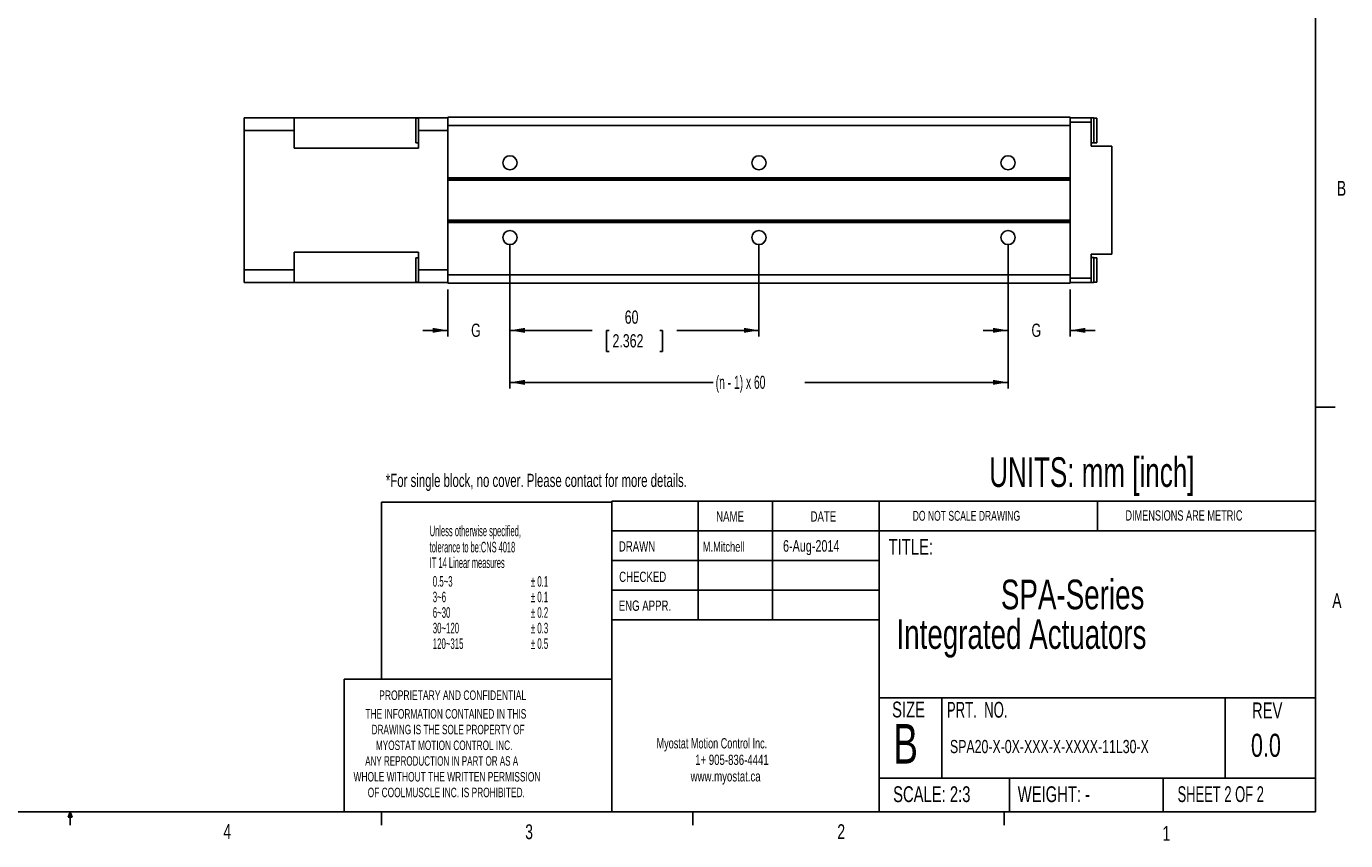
# Paper-space layout 'Layout1' of a CAD drawing. Extents: x 11 to 421, y 5 to 275.
# Tile 6 of 9: x 209 to 421, y 5 to 136. Entities that reach past the tile are written whole.
import ezdxf
from ezdxf.enums import TextEntityAlignment as Align

# ---------------------------------------------------------------- set-up
doc = ezdxf.new("R2010")
doc.units = 0
doc.layers.get('0').update_dxf_attribs({"linetype": 'CONTINUOUS'})
doc.layers.add('FORMAT', color=7, linetype='CONTINUOUS')
doc.dimstyles.new('SLDDIMSTYLE0', dxfattribs={"dimtxt": 2.116667, "dimasz": 2.4, "dimexe": 0, "dimexo": 0.0625, "dimgap": 0.529167, "dimtad": 0, "dimlfac": 1.5, "dimrnd": 1e-09, "dimzin": 12, "dimsah": 1, "dimcen": 0.09, "dimazin": 3, "dimtfac": 1, "dimtofl": 0, "dimtmove": 0, "dimatfit": 3})
doc.dimstyles.new('SLDDIMSTYLE1', dxfattribs={"dimtxt": 2.116667, "dimasz": 2.4, "dimexe": 0, "dimexo": 0.0625, "dimgap": 0.529167, "dimtad": 0, "dimlfac": 1.5, "dimrnd": 1e-09, "dimzin": 12, "dimsah": 1, "dimcen": 0.09, "dimazin": 3, "dimtfac": 1, "dimtmove": 0, "dimatfit": 3})

# ---------------------------------------------------------------- blocks, each defined once
blk = doc.blocks.new('SW_NOTE_4')
at = {"color": 0, "linetype": 'CONTINUOUS'}
for s, width, p in [('Myostat Motion Control Inc.', 0.661111, (0, 0)), ('1+ 905-836-4441', 0.7, (6.2, -2.65)), ('www.myostat.ca', 0.7, (5.47, -5.3))]:
    blk.add_text(s, height=1.651, dxfattribs=dict(at, width=width)).set_placement(p, align=Align.BOTTOM_LEFT)
blk = doc.blocks.new('SW_NOTE_5')
at = {"color": 0, "linetype": 'CONTINUOUS'}
for s, width, p in [('THE INFORMATION CONTAINED IN THIS', 0.657576, (0, 0)), ('DRAWING IS THE SOLE PROPERTY OF', 0.643548, (1, -2.52)), ('MYOSTAT MOTION CONTROL INC. ', 0.65, (1.67, -5.05)), ('ANY REPRODUCTION IN PART OR AS A', 0.634375, (-0.04, -7.57)), ('WHOLE WITHOUT THE WRITTEN PERMISSION', 0.661111, (-1.91, -10.1)), ('OF COOLMUSCLE INC. IS PROHIBITED.', 0.657576, (0.37, -12.62))]:
    blk.add_text(s, height=1.524, dxfattribs=dict(at, width=width)).set_placement(p, align=Align.BOTTOM_LEFT)
blk = doc.blocks.new('SW_NOTE_6')
at = {"color": 0, "linetype": 'CONTINUOUS', "width": 0.7}
for s, height, p in [('SPA-Series', 4.763, (0, 0)), ('Integrated Actuators', 4.7625, (-16.77, -6.35))]:
    blk.add_text(s, height=height, dxfattribs=at).set_placement(p, align=Align.BOTTOM_LEFT)
blk = doc.blocks.new('_D_65')
at = {"color": 7, "linetype": 'CONTINUOUS'}
for p, q in [((286.56, 101.16), (286.56, 86.26)), ((276.56, 93.83), (276.56, 86.26)), ((276.56, 87.26), (272.56, 87.26)), ((286.56, 87.26), (290.56, 87.26))]:
    blk.add_line(p, q, dxfattribs=at)
for points in [[(276.56, 87.26), (274.16, 87.66), (274.16, 86.86)], [(286.56, 87.26), (288.96, 86.86), (288.96, 87.66)]]:
    blk.add_solid(points, dxfattribs=at)
at = {"color": 7, "linetype": 'CONTINUOUS', "width": 0.7}
blk.add_text('G', height=2.12, dxfattribs=at).set_placement((280.33, 85.58, 48.21), align=Align.BOTTOM_LEFT)
blk = doc.blocks.new('_D_66')
at = {"color": 7, "linetype": 'CONTINUOUS'}
for p, q in [((286.56, 101.16), (286.56, 86.26)), ((326.56, 101.16), (326.56, 86.26)), ((286.56, 87.26), (299.77, 87.26)), ((302.51, 87.26), (302.08, 87.26)), ((302.08, 87.26), (302.08, 83.89)), ((310.62, 87.26), (311.05, 87.26)), ((311.05, 87.26), (311.05, 83.89)), ((326.56, 87.26), (313.36, 87.26)), ((302.08, 83.89), (302.51, 83.89)), ((311.05, 83.89), (310.62, 83.89))]:
    blk.add_line(p, q, dxfattribs=at)
for points in [[(286.56, 87.26), (288.96, 86.86), (288.96, 87.66)], [(326.56, 87.26), (324.16, 87.66), (324.16, 86.86)]]:
    blk.add_solid(points, dxfattribs=at)
at = {"color": 7, "linetype": 'CONTINUOUS', "width": 0.7}
for s, p in [('60', (305, 87.69, 48.21)), ('2.362', (303.04, 83.89, 48.21))]:
    blk.add_text(s, height=2.117, dxfattribs=at).set_placement(p, align=Align.BOTTOM_LEFT)
blk = doc.blocks.new('_D_67')
at = {"color": 7, "linetype": 'CONTINUOUS'}
for p, q in [((286.56, 101.16), (286.56, 77.91)), ((366.56, 101.16), (366.56, 77.91)), ((286.56, 78.91), (319.18, 78.91)), ((366.56, 78.91), (333.95, 78.91))]:
    blk.add_line(p, q, dxfattribs=at)
for points in [[(286.56, 78.91), (288.96, 78.51), (288.96, 79.31)], [(366.56, 78.91), (364.16, 79.31), (364.16, 78.51)]]:
    blk.add_solid(points, dxfattribs=at)
at = {"color": 7, "linetype": 'CONTINUOUS', "width": 0.583333}
blk.add_text('(n - 1) x 60', height=2.1167, dxfattribs=at).set_placement((319.61, 77.23, 48.21), align=Align.BOTTOM_LEFT)
blk = doc.blocks.new('_D_68')
at = {"color": 7, "linetype": 'CONTINUOUS'}
for p, q in [((366.56, 101.16), (366.56, 86.26)), ((376.56, 93.83), (376.56, 86.26)), ((366.56, 87.26), (362.56, 87.26)), ((376.56, 87.26), (380.56, 87.26))]:
    blk.add_line(p, q, dxfattribs=at)
for points in [[(366.56, 87.26), (364.16, 87.66), (364.16, 86.86)], [(376.56, 87.26), (378.96, 86.86), (378.96, 87.66)]]:
    blk.add_solid(points, dxfattribs=at)
at = {"color": 7, "linetype": 'CONTINUOUS', "width": 0.7}
blk.add_text('G', height=2.12, dxfattribs=at).set_placement((370.33, 85.58, 48.21), align=Align.BOTTOM_LEFT)

psp = doc.layouts.get("Layout1")

# ---------------------------------------------------------------- linework, layer by layer
at = {"color": 7, "linetype": 'CONTINUOUS'}
for p, q in [((415.9568, 9.9587), (415.9568, 270.3087)), ((243.8958, 121.3609), (251.8958, 121.3609)), ((243.8958, 121.3609), (243.8958, 119.3609)), ((251.8958, 119.3609), (251.8958, 121.3609)), ((251.8958, 121.3609), (271.8958, 121.3609)), ((271.8958, 121.3276), (271.4292, 121.3276)), ((271.4292, 117.3942), (271.4292, 121.3276)), ((271.8958, 121.3609), (276.5625, 121.3609)), ((271.8958, 121.3609), (271.8958, 119.3609)), ((376.5625, 121.4942), (276.5625, 121.4942)), ((276.5625, 121.4942), (276.5625, 120.1609)), ((376.5625, 121.4942), (376.5625, 120.1609)), ((379.8958, 121.3609), (376.5625, 121.3609)), ((380.3625, 121.3609), (379.8958, 121.3609)), ((379.8958, 121.3609), (379.8958, 120.6942)), ((380.3625, 117.3609), (380.3625, 121.3609)), ((380.8292, 121.3276), (380.3625, 121.3276)), ((380.8292, 117.3942), (380.8292, 121.3276)), ((243.8958, 119.3609), (251.8958, 119.3609)), ((243.8958, 119.3609), (243.8958, 96.9609)), ((251.8958, 116.4942), (251.8958, 119.3609)), ((271.8958, 119.3609), (271.8958, 116.4942)), ((271.8958, 119.3609), (276.5625, 119.3609)), ((376.5625, 120.1609), (276.5625, 120.1609)), ((276.5625, 120.1609), (276.5625, 111.7276)), ((379.8958, 120.6942), (376.5625, 120.6942)), ((376.5625, 120.1609), (376.5625, 111.7276)), ((379.8958, 120.6942), (379.8958, 116.8276)), ((271.4292, 117.3942), (271.8958, 117.3942)), ((379.8958, 117.3609), (380.3625, 117.3609)), ((383.2292, 116.8276), (379.8958, 116.8276)), ((380.3625, 117.3942), (380.8292, 117.3942)), ((383.2292, 116.8276), (383.2292, 99.4942)), ((271.8958, 116.4942), (251.8958, 116.4942)), ((376.5625, 111.7276), (276.5625, 111.7276)), ((276.5625, 111.7276), (276.5625, 111.5796)), ((376.5625, 111.5796), (276.5625, 111.5796)), ((276.5625, 111.5796), (276.5625, 111.3542)), ((376.5625, 111.3542), (276.5625, 111.3542)), ((276.5625, 111.3542), (276.5625, 104.9676)), ((376.5625, 111.7276), (376.5625, 111.5796)), ((376.5625, 111.5796), (376.5625, 111.3542)), ((376.5625, 111.3542), (376.5625, 104.9676)), ((376.5625, 104.9676), (276.5625, 104.9676)), ((276.5625, 104.9676), (276.5625, 104.7422)), ((376.5625, 104.7422), (276.5625, 104.7422)), ((276.5625, 104.7422), (276.5625, 104.5942)), ((376.5625, 104.5942), (276.5625, 104.5942)), ((276.5625, 104.5942), (276.5625, 96.1609)), ((376.5625, 104.9676), (376.5625, 104.7422)), ((376.5625, 104.7422), (376.5625, 104.5942)), ((376.5625, 104.5942), (376.5625, 96.1609)), ((271.8958, 99.8276), (251.8958, 99.8276)), ((251.8958, 99.8276), (251.8958, 96.9609)), ((271.8958, 96.9609), (271.8958, 99.8276)), ((271.8958, 98.9276), (271.4292, 98.9276)), ((271.4292, 94.9942), (271.4292, 98.9276)), ((383.2292, 99.4942), (379.8958, 99.4942)), ((379.8958, 99.4942), (379.8958, 95.6276)), ((380.3625, 98.9609), (379.8958, 98.9609)), ((380.3625, 94.9609), (380.3625, 98.9609)), ((380.8292, 98.9276), (380.3625, 98.9276)), ((380.8292, 94.9942), (380.8292, 98.9276)), ((243.8958, 96.9609), (251.8958, 96.9609)), ((243.8958, 96.9609), (243.8958, 94.9609)), ((251.8958, 96.9609), (251.8958, 94.9609)), ((271.8958, 96.9609), (276.5625, 96.9609)), ((271.8958, 94.9609), (271.8958, 96.9609)), ((376.5625, 96.1609), (276.5625, 96.1609)), ((276.5625, 96.1609), (276.5625, 94.8276)), ((376.5625, 96.1609), (376.5625, 94.8276)), ((379.8958, 95.6276), (376.5625, 95.6276)), ((379.8958, 95.6276), (379.8958, 94.9609)), ((243.8958, 94.9609), (251.8958, 94.9609)), ((251.8958, 94.9609), (271.8958, 94.9609)), ((271.4292, 94.9942), (271.8958, 94.9942)), ((271.8958, 94.9609), (276.5625, 94.9609)), ((376.5625, 94.8276), (276.5625, 94.8276)), ((379.8958, 94.9609), (376.5625, 94.9609)), ((379.8958, 94.9609), (380.3625, 94.9609)), ((380.3625, 94.9942), (380.8292, 94.9942)), ((415.9568, 74.9374), (419.1318, 74.9374)), ((302.9194, 59.8531), (415.9568, 59.8531)), ((302.9194, 59.8531), (302.9194, 9.9587)), ((316.8169, 59.8531), (316.8169, 40.8031)), ((328.7175, 59.8531), (328.7175, 40.8031)), ((345.8853, 59.8531), (345.8853, 9.9587)), ((380.921, 55.0906), (380.921, 59.8531)), ((302.9194, 55.0906), (415.9568, 55.0906)), ((302.9194, 50.3281), (345.8853, 50.3281)), ((302.9194, 45.5656), (345.8853, 45.5656)), ((345.8853, 40.8031), (302.9194, 40.8031)), ((259.9535, 31.2781), (259.9535, 9.9587)), ((302.9194, 31.2781), (259.9535, 31.2781)), ((345.8853, 28.2432), (415.9568, 28.2432)), ((355.9321, 28.2432), (355.9321, 15.366)), ((401.4296, 28.2432), (401.4296, 15.366)), ((345.8853, 15.366), (415.9568, 15.366)), ((366.793, 15.366), (366.793, 9.9587)), ((391.4795, 15.366), (391.4795, 9.9587)), ((415.9568, 9.9587), (15.9068, 9.9587)), ((215.5889, 9.0805), (215.9254, 9.9587)), ((216.2443, 9.0805), (215.5889, 9.0805)), ((215.9254, 9.9587), (215.9254, 7.8048)), ((215.9254, 9.9587), (216.2443, 9.0805)), ((265.9317, 9.9587), (265.9317, 7.8048)), ((315.9379, 9.9587), (315.9379, 7.8048)), ((365.9442, 9.9587), (365.9442, 7.8048))]:
    psp.add_line(p, q, dxfattribs=at)
for centre in [(286.5625, 114.1609), (326.5625, 114.1609), (366.5625, 114.1609), (286.5625, 102.1609), (326.5625, 102.1609), (366.5625, 102.1609)]:
    psp.add_circle(centre, 1.1333, dxfattribs=at)
at = {"layer": 'FORMAT'}
for p, q in [((265.9386, 31.1238), (265.9386, 59.6988)), ((265.9386, 59.6988), (302.9263, 59.6988))]:
    psp.add_line(p, q, dxfattribs=at)

# ---------------------------------------------------------------- block references
at = {"color": 7, "linetype": 'CONTINUOUS'}
for name, p in [('SW_NOTE_6', (365.4188, 41.0408)), ('SW_NOTE_5', (263.3542, 24.4643)), ('SW_NOTE_4', (310.1127, 19.6351))]:
    psp.add_blockref(name, p, dxfattribs=at)

# ---------------------------------------------------------------- texts
for s, height, width, p in [('B', 2.3813, 0.7, (419.3916, 108.1592)), ('UNITS: mm [inch]', 4.7625, 0.65625, (363.5387, 60.6923)), ('*For single block, no cover. Please contact for more details.', 2.116667, 0.648361, (266.6283, 61.4713)), ('NAME', 1.651, 0.7, (319.6806, 56.0534)), ('DATE', 1.651, 0.7, (334.8453, 56.0534)), ('DO NOT SCALE DRAWING', 1.5875, 0.6475, (351.2507, 56.2122)), ('DIMENSIONS ARE METRIC', 1.651, 0.666667, (385.4163, 56.2211)), ('Unless otherwise specified,', 1.7, 0.532164, (273.6707, 53.6934)), ('tolerance to be:CNS 4018 ', 1.7, 0.508421, (273.6707, 51.0949)), ('DRAWN', 1.651, 0.7, (304.0533, 51.2532)), ('M.Mitchell', 1.5875, 0.7, (317.539, 51.2443)), ('6-Aug-2014', 1.85208, 0.7, (330.4229, 51.1664)), ('TITLE:', 2.54, 0.7, (347.3752, 50.4806)), ('IT 14 Linear measures', 1.7, 0.513158, (273.6707, 48.5949)), ('0.5~3', 1.7, 0.552632, (274.1707, 45.5949)), ('± 0.1', 1.7, 0.552632, (289.9207, 45.5949)), ('CHECKED', 1.651, 0.7, (304.1075, 46.3672)), ('3~6', 1.7, 0.552632, (274.1707, 43.0949)), ('± 0.1', 1.7, 0.552632, (289.9207, 43.0949)), ('A', 2.3813, 0.7, (418.6449, 41.9551)), ('6~30', 1.7, 0.552632, (274.1707, 40.5949)), ('± 0.2', 1.7, 0.552632, (289.9207, 40.5949)), ('ENG APPR.', 1.651, 0.7, (304.034, 41.7312)), ('30~120', 1.7, 0.552632, (274.1707, 38.0949)), ('± 0.3', 1.7, 0.552632, (289.9207, 38.0949)), ('120~315', 1.7, 0.552632, (274.1707, 35.5949)), ('± 0.5', 1.7, 0.552632, (289.9207, 35.5949)), ('PROPRIETARY AND CONFIDENTIAL', 1.524, 0.675, (265.5535, 27.4591)), ('SIZE', 2.54, 0.7, (347.9364, 24.3425)), ('PRT.  NO.', 2.54, 0.622222, (356.7375, 24.3069)), ('REV', 2.54, 0.7, (405.7417, 24.2077)), ('B', 6.35, 0.7, (348.1368, 15.7975)), ('SPA20-X-0X-XXX-X-XXXX-11L30-X', 2.116667, 0.7, (357.2356, 18.7397)), ('0.0', 3.70417, 0.7, (405.5772, 17.6705)), ('SCALE: 2:3', 2.54, 0.7, (348.1054, 10.7491)), ('WEIGHT: -', 2.54, 0.7, (368.1188, 10.7491)), ('SHEET 2 OF 2', 2.54, 0.6125, (393.7877, 10.7573)), ('4', 2.3813, 0.7, (240.5412, 4.899)), ('3', 2.3813, 0.7, (289.0208, 4.8455)), ('2', 2.3813, 0.7, (339.1483, 4.8664)), ('1', 2.3813, 0.7, (391.3712, 4.5853))]:
    psp.add_text(s, height=height, dxfattribs=dict(at, width=width)).set_placement(p, align=Align.BOTTOM_LEFT)

# ---------------------------------------------------------------- dimensions: what is measured, and where the dimension line sits
for base, p1, p2, text, dimstyle, picture, middle in [((286.5625, 87.258), (276.5625, 94.8276), (286.5625, 102.1609), 'G', 'SLDDIMSTYLE1', '_D_65', (281.5625, 87.258)), ((366.5625, 78.9149), (286.5625, 102.1609), (366.5625, 102.1609), '(n - 1) x 60', 'SLDDIMSTYLE0', '_D_67', (326.5625, 78.9149)), ((376.5625, 87.258), (366.5625, 102.1609), (376.5625, 94.8276), 'G', 'SLDDIMSTYLE1', '_D_68', (371.5625, 87.258))]:
    dim = psp.add_linear_dim(base=base, p1=p1, p2=p2, text=text, dimstyle=dimstyle, dxfattribs=at)
    dim.commit()
    dim.dimension.update_dxf_attribs({"geometry": picture, "text_midpoint": middle, "dimtype": 160})
dim = psp.add_linear_dim(base=(326.5625, 87.258), p1=(286.5625, 102.1609), p2=(326.5625, 102.1609), dimstyle='SLDDIMSTYLE0', dxfattribs=at)
dim.commit()
dim.dimension.update_dxf_attribs({"geometry": '_D_66', "text_midpoint": (306.5625, 87.258), "dimtype": 160})

doc.saveas('drawing.dxf')
